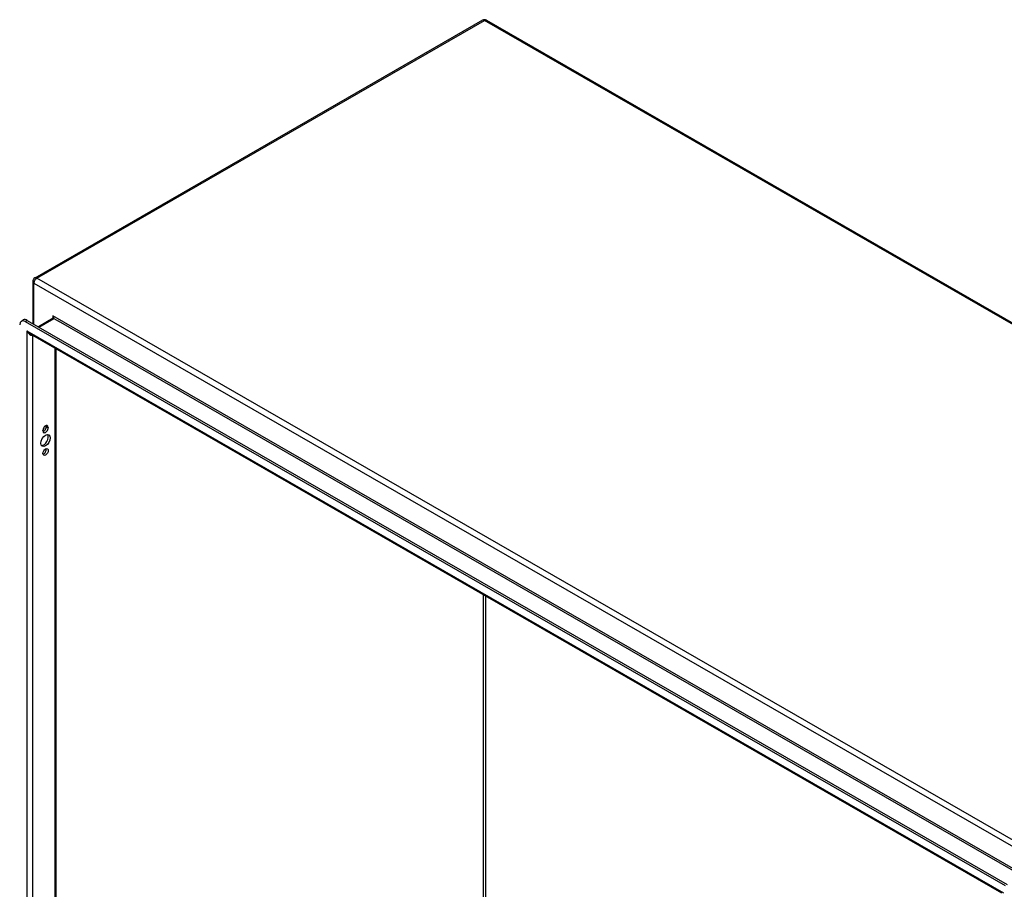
# Model space of a CAD drawing. Header units: inches. Extents: x 25 to 246, y 20 to 159.
# Tile 112 of 113: x 209 to 234, y 111 to 133. Entities that reach past the tile are written whole.
import ezdxf

# ---------------------------------------------------------------- set-up
doc = ezdxf.new("R2010")
doc.units = ezdxf.units.IN
doc.header["$MEASUREMENT"] = 0
doc.layers.add('Visible Edges(ANSI)', color=7, linetype='Continuous', lineweight=25)
doc.layers.add('Visible Tangent Edges(ANSI)', color=7, linetype='Continuous', lineweight=25)

msp = doc.modelspace()

# ---------------------------------------------------------------- linework, layer by layer
at = {"layer": 'Visible Edges(ANSI)'}
for p, q in [((220.984, 132.98), (209.81, 126.545)), ((221.083, 132.98), (246.398, 118.401)), ((209.761, 126.46), (209.761, 125.408)), ((209.475, 125.47), (209.523, 125.498)), ((209.573, 125.46), (234.026, 111.378)), ((209.621, 125.488), (234.074, 111.406)), ((210.268, 125.539), (209.9, 125.327)), ((233.941, 111.186), (209.7, 125.145)), ((210.339, 124.777), (210.339, 77.865)), ((210.014, 122.73), (210.014, 122.741)), ((210.098, 122.834), (210.098, 122.845)), ((210.146, 122.817), (210.146, 122.807))]:
    msp.add_line(p, q, dxfattribs=at)
at = {"layer": 'Visible Edges(ANSI)', "flags": 128}
msp.add_lwpolyline([(210.271, 125.552), (210.271, 125.547), (210.27, 125.543), (210.269, 125.54), (210.268, 125.539)], dxfattribs=at)
at = {"layer": 'Visible Edges(ANSI)'}
for centre, start, end in [((221.033, 132.894), 60.064, 119.936), ((209.86, 126.46), 119.936, 180)]:
    msp.add_arc(centre, 0.099, start, end, dxfattribs=at)
for centre, major_axis, start_param, end_param in [((209.573, 125.299), (-0.098, 0.171), 5.499721, 7.070517), ((209.621, 125.327), (-0.098, 0.171), 5.499721, 6.283185), ((210.08, 122.779), (0.0467, 0.081), 5.495853, 8.637446), ((210.032, 122.807), (0.0467, 0.081), 5.495853, 5.744197), ((210.032, 122.515), (-0.082, -0.143), 0.295117, 2.846476), ((210.08, 122.769), (-0.0467, -0.081), 5.495853, 8.637446), ((210.032, 122.796), (0.0467, 0.081), 3.680581, 5.495853), ((210.032, 122.229), (0.0467, 0.081), 3.680581, 5.744197)]:
    msp.add_ellipse(centre, major_axis=major_axis, ratio=0.578093, start_param=start_param, end_param=end_param, dxfattribs=at)
for centre, major_axis in [((210.08, 122.488), (-0.082, -0.143)), ((210.08, 122.202), (-0.0467, -0.081))]:
    msp.add_ellipse(centre, major_axis=major_axis, ratio=0.578093, dxfattribs=at)
at = {"layer": 'Visible Tangent Edges(ANSI)'}
for p, q in [((209.86, 126.54), (221.033, 132.975)), ((246.349, 118.397), (221.033, 132.975)), ((209.79, 126.419), (235.105, 111.841)), ((209.79, 125.391), (209.79, 126.419)), ((235.175, 111.962), (209.86, 126.54)), ((234.633, 111.567), (210.262, 125.601)), ((210.262, 125.601), (210.262, 125.536)), ((209.573, 125.46), (209.621, 125.488)), ((209.909, 125.322), (210.284, 125.538)), ((210.284, 125.538), (210.403, 125.469)), ((234.448, 111.623), (210.403, 125.469)), ((209.614, 125.228), (233.985, 111.194)), ((209.614, 125.228), (209.614, 77.429)), ((209.754, 125.114), (209.754, 77.536)), ((210.31, 124.793), (210.31, 77.856)), ((210.098, 122.845), (210.146, 122.817)), ((210.098, 122.834), (210.146, 122.807)), ((221.011, 84.016), (221.011, 118.631)), ((221.055, 118.606), (221.055, 84.016))]:
    msp.add_line(p, q, dxfattribs=at)
at = {"layer": 'Visible Tangent Edges(ANSI)', "flags": 128}
for points in [[(210.284, 125.538), (210.286, 125.539), (210.287, 125.54), (210.288, 125.542), (210.289, 125.544), (210.289, 125.546), (210.289, 125.549), (210.289, 125.551), (210.289, 125.554), (210.288, 125.557), (210.287, 125.559), (210.286, 125.562), (210.285, 125.565), (210.284, 125.568), (210.282, 125.571), (210.281, 125.574), (210.279, 125.577), (210.277, 125.58), (210.275, 125.583), (210.273, 125.586), (210.271, 125.589), (210.269, 125.592), (210.267, 125.595), (210.264, 125.598), (210.262, 125.601)], [(210.262, 125.601), (210.263, 125.599), (210.263, 125.597), (210.264, 125.595), (210.265, 125.593), (210.265, 125.591), (210.266, 125.589), (210.266, 125.587), (210.267, 125.585), (210.267, 125.583), (210.268, 125.581), (210.268, 125.579), (210.269, 125.577), (210.269, 125.575), (210.269, 125.573), (210.27, 125.571), (210.27, 125.568), (210.27, 125.566), (210.27, 125.564), (210.271, 125.562), (210.271, 125.56), (210.271, 125.558), (210.271, 125.556), (210.271, 125.554), (210.271, 125.552)]]:
    msp.add_lwpolyline(points, dxfattribs=at)
at = {"layer": 'Visible Tangent Edges(ANSI)'}
for centre, major_axis, ratio, start_param, end_param in [((221.033, 132.894), (-0.0494, 0.0858), 0.578093, 5.499721, 6.283185), ((221.033, 132.894), (0.0494, 0.0858), 0.578093, 0, 0.783464), ((209.86, 126.46), (-0.0494, 0.0858), 0.578093, 5.499721, 6.283185), ((209.86, 126.46), (-0.099, 0), 0.575862, 0, 0.785398), ((209.86, 126.46), (0.0494, 0.0858), 0.578093, 0.783464, 2.354261), ((210.284, 125.512), (-0.0155, 0.0269), 0.578093, 5.499721, 6.283185), ((209.684, 125.268), (0.095, -0.132), 0.494861, 4.660263, 5.447595), ((209.684, 125.268), (0.066, -0.148), 0.494835, 4.763011, 6.227417)]:
    msp.add_ellipse(centre, major_axis=major_axis, ratio=ratio, start_param=start_param, end_param=end_param, dxfattribs=at)

doc.saveas('drawing.dxf')
